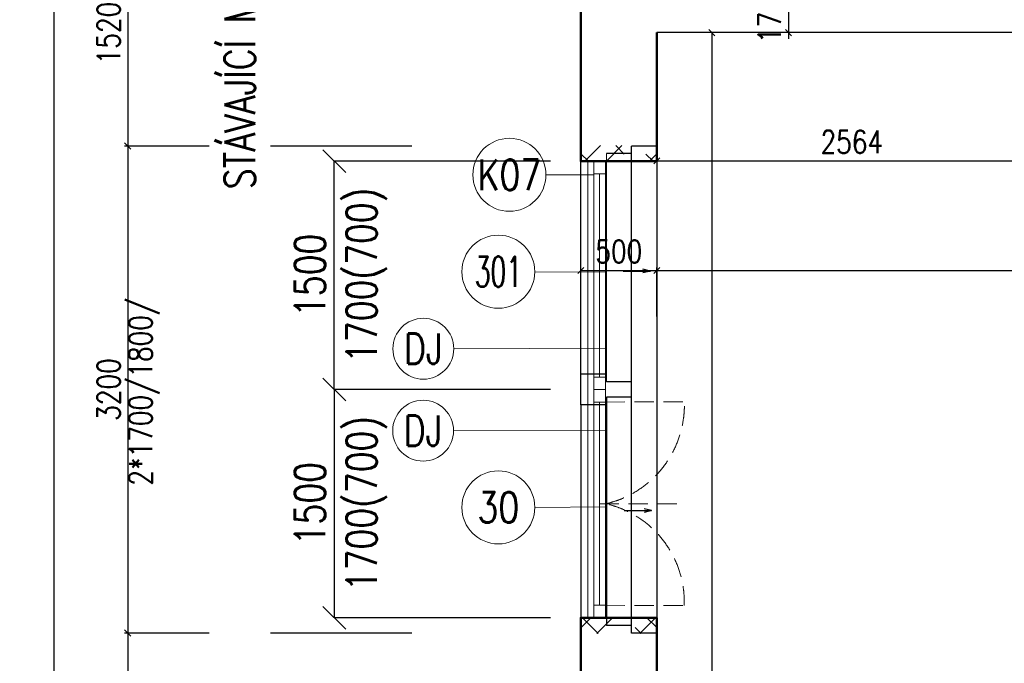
# Model space of a CAD drawing. Header units: millimetres. Extents: x -238874 to 551972, y -298952 to 658415.
# Tile 100 of 256: x 13249 to 19723, y 76656 to 80885. Entities that reach past the tile are written whole.
import ezdxf
from ezdxf.enums import TextEntityAlignment as Align

# ---------------------------------------------------------------- set-up
doc = ezdxf.new("R2010")
doc.units = ezdxf.units.MM
doc.header["$LTSCALE"] = 20
doc.linetypes.add('HIDDEN', pattern=[9.525, 6.35, -3.175])
for name, color, linetype in [('00_HEDVIKA _KRESBA', 1, 'Continuous'), ('KOTY', 8, 'Continuous'), ('ZDP', 50, 'Continuous')]:
    doc.layers.add(name, color=color, linetype=linetype)
doc.layers.add('00_HEDVIKA_DEMOLICE', color=2, linetype='Continuous', lineweight=30, transparency=0.3)
doc.layers.add('CKOKNA OTEVÍRÁNÍ', color=51, linetype='HIDDEN', lineweight=18, transparency=0.5)
for name, color, linetype, lineweight in [('00_HEDVIKA_OBRYS', 1, 'Continuous', 50), ('CKBUBLINY', 1, 'Continuous', 18), ('CKBUBLINY DEMOLICE', 4, 'Continuous', 18), ('CKBUBLINY_POPIS', 3, 'Continuous', 25), ('CKKOTY', 3, 'Continuous', 18), ('CKOKNA', 30, 'Continuous', 18), ('CKSTENY_SRAF', 8, 'Continuous', 18), ('CKSYMBOLY', 21, 'Continuous', 25), ('CKTEXTY_MALE', 140, 'Continuous', 18), ('NOSNÉ', 8, 'Continuous', 50), ('PRUCHODY', 7, 'Continuous', 18)]:
    doc.layers.add(name, color=color, linetype=linetype, lineweight=lineweight)
doc.styles.add('SIMPLEX', font='SIMPLEX.shx', dxfattribs={"width": 0.8, "bigfont": 'CAD13.shx'})
doc.styles.get("Standard").update_dxf_attribs({"font": 'simplex.shx', "width": 0.8})
doc.linetypes.add('HRANICE_TRT', pattern='A,0,-15,[200,CADKON.SHX,S=5,R=0,X=0,Y=0],-45', length=60)
doc.dimstyles.new('CADKON', dxfattribs={"dimscale": 100, "dimtxt": 2, "dimasz": 1.5, "dimexe": 0, "dimexo": 2, "dimgap": 0.6, "dimtad": 1, "dimrnd": 1, "dimtxsty": 'Standard', "dimblk1": 'OBLIQUE', "dimblk2": 'OBLIQUE', "dimsah": 1, "dimcen": 2.5, "dimadec": 1, "dimazin": 2, "dimtfac": 1, "dimtix": 1, "dimtmove": 2, "dimatfit": 3, "dimldrblk": 'OPEN30', "dimfxl": 5, "dimtfill": 1, "dimtolj": 1, "dimarcsym": 0})
doc.dimstyles.new('CKA', dxfattribs={"dimtxt": 200, "dimasz": 40, "dimexe": 20, "dimexo": 0.2, "dimgap": 50, "dimtad": 1, "dimdec": 0, "dimrnd": 1, "dimzin": 0, "dimdsep": 46, "dimtxsty": 'Standard', "dimblk1": 'OBLIQUE', "dimblk2": 'OBLIQUE', "dimsah": 1, "dimcen": 0.09, "dimclrd": 253, "dimclre": 253, "dimclrt": 253, "dimadec": 0, "dimazin": 0, "dimtfac": 1, "dimtdec": 0, "dimtix": 1, "dimtmove": 2, "dimatfit": 3, "dimfxl": 1, "dimtolj": 1, "dimtzin": 0, "dimarcsym": 0})

# ---------------------------------------------------------------- blocks, each defined once
blk = doc.blocks.new('_OBLIQUE')
at = {"color": 0, "linetype": 'ByBlock'}
blk.add_line((-0.5, -0.5), (0.5, 0.5), dxfattribs=at)
blk = doc.blocks.new('*D49')
at = {"layer": 'DEFPOINTS', "color": 0, "transparency": 16777216}
for p in [(15068.4, 98190), (13472, 39746), (15068.4, 39746)]:
    blk.add_point(p, dxfattribs=at)
at = {"layer": 'KOTY', "lineweight": -2, "transparency": 16777216}
for p, q in [((13472, 98190), (13472, 39746)), ((14687.6, 39746), (13452, 39746))]:
    blk.add_line(p, q, dxfattribs=at)
at = {"layer": 'KOTY', "lineweight": -2, "transparency": 16777216, "xscale": 40, "yscale": 40, "zscale": 40}
for p, rotation in [((13472, 98190), 90), ((13472, 39746), 270)]:
    blk.add_blockref('_OBLIQUE', p, dxfattribs=dict(at, rotation=rotation))
at = {"layer": 'KOTY', "transparency": 16777216, "insert": (13347, 68968), "char_height": 150, "attachment_point": 5, "rotation": 90, "style": 'SIMPLEX'}
blk.add_mtext('\\A1;58444', dxfattribs=at)
blk = doc.blocks.new('*D487')
at = {"layer": 'DEFPOINTS', "color": 0, "transparency": 16777216}
for p in [(17438, 80800), (17438, 71300), (17799.7, 71300)]:
    blk.add_point(p, dxfattribs=at)
at = {"layer": 'KOTY', "lineweight": -2, "transparency": 16777216}
for p, q in [((17799.7, 80800), (17799.7, 71300)), ((17818.7, 71300), (17819.7, 71300))]:
    blk.add_line(p, q, dxfattribs=at)
at = {"layer": 'KOTY', "lineweight": -2, "transparency": 16777216, "xscale": 40, "yscale": 40, "zscale": 40}
for p, rotation in [((17799.7, 80800), 90), ((17799.7, 71300), 270)]:
    blk.add_blockref('_OBLIQUE', p, dxfattribs=dict(at, rotation=rotation))
at = {"layer": 'KOTY', "transparency": 16777216, "insert": (17674.7, 76050), "char_height": 150, "attachment_point": 5, "rotation": 90, "style": 'SIMPLEX'}
blk.add_mtext('\\A1;9500', dxfattribs=at)
blk = doc.blocks.new('*D488')
at = {"layer": 'DEFPOINTS', "color": 0, "transparency": 16777216}
for p in [(16208.4, 80055), (13958.6, 76855), (16208.4, 76855)]:
    blk.add_point(p, dxfattribs=at)
at = {"layer": 'KOTY', "lineweight": -2, "transparency": 16777216}
for p, q in [((13958.6, 80055), (13958.6, 76855)), ((15827.6, 76855), (13938.6, 76855))]:
    blk.add_line(p, q, dxfattribs=at)
at = {"layer": 'KOTY', "lineweight": -2, "transparency": 16777216, "xscale": 40, "yscale": 40, "zscale": 40}
for p, rotation in [((13958.6, 80055), 90), ((13958.6, 76855), 270)]:
    blk.add_blockref('_OBLIQUE', p, dxfattribs=dict(at, rotation=rotation))
at = {"layer": 'KOTY', "transparency": 16777216, "insert": (13833.6, 78455), "char_height": 150, "attachment_point": 5, "rotation": 90, "style": 'SIMPLEX'}
blk.add_mtext('\\A1;3200', dxfattribs=at)
blk = doc.blocks.new('*D496')
at = {"layer": 'DEFPOINTS', "color": 0, "transparency": 16777216}
for p in [(16208.4, 76855), (13958.6, 75155), (16208.4, 75155)]:
    blk.add_point(p, dxfattribs=at)
at = {"layer": 'KOTY', "lineweight": -2, "transparency": 16777216}
for p, q in [((13958.6, 76855), (13958.6, 75155)), ((15827.6, 75155), (13938.6, 75155))]:
    blk.add_line(p, q, dxfattribs=at)
at = {"layer": 'KOTY', "lineweight": -2, "transparency": 16777216, "xscale": 40, "yscale": 40, "zscale": 40}
for p, rotation in [((13958.6, 76855), 90), ((13958.6, 75155), 270)]:
    blk.add_blockref('_OBLIQUE', p, dxfattribs=dict(at, rotation=rotation))
at = {"layer": 'KOTY', "transparency": 16777216, "insert": (13833.6, 76005), "char_height": 150, "attachment_point": 5, "rotation": 90, "style": 'SIMPLEX'}
blk.add_mtext('\\A1;1770', dxfattribs=at)
blk = doc.blocks.new('*D522')
at = {"layer": 'DEFPOINTS', "color": 0, "transparency": 16777216}
for p in [(17438, 80460.2), (20002.3, 80460.2), (20002.3, 79957.2)]:
    blk.add_point(p, dxfattribs=at)
at = {"layer": 'KOTY', "lineweight": -2, "transparency": 16777216}
for p, q in [((20002.3, 80079.4), (20002.3, 79937.2)), ((17438, 79957.2), (20002.3, 79957.2))]:
    blk.add_line(p, q, dxfattribs=at)
at = {"layer": 'KOTY', "lineweight": -2, "transparency": 16777216, "xscale": 40, "yscale": 40, "zscale": 40, "rotation": 180}
blk.add_blockref('_OBLIQUE', (17438, 79957.2), dxfattribs=at)
at = {"layer": 'KOTY', "lineweight": -2, "transparency": 16777216, "xscale": 40, "yscale": 40, "zscale": 40}
blk.add_blockref('_OBLIQUE', (20002.3, 79957.2), dxfattribs=at)
at = {"layer": 'KOTY', "transparency": 16777216, "insert": (18720.1, 80082.2), "char_height": 150, "attachment_point": 5, "style": 'SIMPLEX'}
blk.add_mtext('\\A1;2564', dxfattribs=at)
blk = doc.blocks.new('*D524')
at = {"layer": 'DEFPOINTS', "color": 0, "transparency": 16777216}
for p in [(27068, 79237.5), (27068, 78670), (17438, 78555)]:
    blk.add_point(p, dxfattribs=at)
at = {"layer": 'KOTY', "lineweight": -2, "transparency": 16777216}
for p, q in [((27068, 79050.8), (27068, 79257.5)), ((17438, 79237.5), (27068, 79237.5))]:
    blk.add_line(p, q, dxfattribs=at)
at = {"layer": 'KOTY', "lineweight": -2, "transparency": 16777216, "xscale": 40, "yscale": 40, "zscale": 40, "rotation": 180}
blk.add_blockref('_OBLIQUE', (17438, 79237.5), dxfattribs=at)
at = {"layer": 'KOTY', "lineweight": -2, "transparency": 16777216, "xscale": 40, "yscale": 40, "zscale": 40}
blk.add_blockref('_OBLIQUE', (27068, 79237.5), dxfattribs=at)
at = {"layer": 'KOTY', "transparency": 16777216, "insert": (22253, 79362.5), "char_height": 150, "attachment_point": 5, "style": 'SIMPLEX'}
blk.add_mtext('\\A1;9630', dxfattribs=at)
blk = doc.blocks.new('*D530')
at = {"layer": 'DEFPOINTS', "color": 0, "transparency": 16777216}
for p in [(17942.1, 80970), (17942.1, 80800), (18303.9, 80800)]:
    blk.add_point(p, dxfattribs=at)
at = {"layer": 'KOTY', "lineweight": -2, "transparency": 16777216}
for p, q in [((18303.9, 80970), (18303.9, 81010)), ((18303.9, 80970), (18303.9, 80800)), ((18303.9, 80800), (18303.9, 80760)), ((18322.9, 80800), (18323.9, 80800))]:
    blk.add_line(p, q, dxfattribs=at)
at = {"layer": 'KOTY', "lineweight": -2, "transparency": 16777216, "xscale": 40, "yscale": 40, "zscale": 40}
for p, rotation in [((18303.9, 80970), 270), ((18303.9, 80800), 90)]:
    blk.add_blockref('_OBLIQUE', p, dxfattribs=dict(at, rotation=rotation))
at = {"layer": 'KOTY', "transparency": 16777216, "insert": (18178.9, 80885), "char_height": 150, "attachment_point": 5, "rotation": 90, "style": 'SIMPLEX'}
blk.add_mtext('\\A1;170', dxfattribs=at)
blk = doc.blocks.new('*D533')
at = {"layer": 'DEFPOINTS', "color": 0, "transparency": 16777216}
for p in [(17438, 79237.5), (16938, 78555), (17438, 78555)]:
    blk.add_point(p, dxfattribs=at)
at = {"layer": 'KOTY', "lineweight": -2, "transparency": 16777216}
for p, q in [((17438, 78935.8), (17438, 79257.5)), ((16938, 79237.5), (17438, 79237.5))]:
    blk.add_line(p, q, dxfattribs=at)
at = {"layer": 'KOTY', "lineweight": -2, "transparency": 16777216, "xscale": 40, "yscale": 40, "zscale": 40, "rotation": 180}
blk.add_blockref('_OBLIQUE', (16938, 79237.5), dxfattribs=at)
at = {"layer": 'KOTY', "lineweight": -2, "transparency": 16777216, "xscale": 40, "yscale": 40, "zscale": 40}
blk.add_blockref('_OBLIQUE', (17438, 79237.5), dxfattribs=at)
at = {"layer": 'KOTY', "transparency": 16777216, "insert": (17188, 79362.5), "char_height": 150, "attachment_point": 5, "style": 'SIMPLEX'}
blk.add_mtext('\\A1;500', dxfattribs=at)
blk = doc.blocks.new('*D535')
at = {"layer": 'DEFPOINTS', "color": 0, "transparency": 16777216}
for p in [(15708.4, 81540), (13958.6, 80055), (16208.4, 80055)]:
    blk.add_point(p, dxfattribs=at)
at = {"layer": 'KOTY', "lineweight": -2, "transparency": 16777216}
for p, q in [((13958.6, 81540), (13958.6, 80055)), ((15827.6, 80055), (13938.6, 80055))]:
    blk.add_line(p, q, dxfattribs=at)
at = {"layer": 'KOTY', "lineweight": -2, "transparency": 16777216, "xscale": 40, "yscale": 40, "zscale": 40}
for p, rotation in [((13958.6, 81540), 90), ((13958.6, 80055), 270)]:
    blk.add_blockref('_OBLIQUE', p, dxfattribs=dict(at, rotation=rotation))
at = {"layer": 'KOTY', "transparency": 16777216, "insert": (13833.6, 80797.5), "char_height": 150, "attachment_point": 5, "rotation": 90, "style": 'SIMPLEX'}
blk.add_mtext('\\A1;1520', dxfattribs=at)
blk = doc.blocks.new('*D3514')
at = {"layer": 'CKKOTY', "color": 0, "lineweight": -2, "transparency": 16777216}
for p, q in [((16738, 79955), (15317.3, 79955)), ((15317.3, 78455), (15317.3, 79955)), ((16738, 78455), (15317.3, 78455))]:
    blk.add_line(p, q, dxfattribs=at)
at = {"layer": 'DEFPOINTS', "color": 0, "transparency": 16777216}
for p in [(15317.3, 79955), (16938, 79955), (16938, 78455)]:
    blk.add_point(p, dxfattribs=at)
at = {"layer": 'CKKOTY', "color": 0, "lineweight": -2, "transparency": 16777216, "xscale": 150, "yscale": 150, "zscale": 150}
for p, rotation in [((15317.3, 79955), 90), ((15317.3, 78455), 270)]:
    blk.add_blockref('_OBLIQUE', p, dxfattribs=dict(at, rotation=rotation))
at = {"layer": 'CKKOTY', "color": 0, "transparency": 16777216, "char_height": 200, "attachment_point": 5, "rotation": 90, "bg_fill": 3, "box_fill_scale": 1.1, "bg_fill_color": 256, "bg_fill_true_color": 13158600, "bg_fill_transparency": 0}
for s, insert in [('\\A1;1700(700)', (15529.7, 79205)), ('\\A1;1500', (15157.3, 79205))]:
    blk.add_mtext(s, dxfattribs=dict(at, insert=insert))
blk = doc.blocks.new('_Open30')
at = {"color": 0, "lineweight": -2}
for p, q in [((-1, 0.268), (0, 0)), ((0, 0), (-1, -0.268)), ((0, 0), (-1, 0))]:
    blk.add_line(p, q, dxfattribs=at)
blk = doc.blocks.new('*D3515')
at = {"layer": 'CKKOTY', "color": 0, "lineweight": -2, "transparency": 16777216}
for p, q in [((16738, 78455), (15317.3, 78455)), ((15317.3, 78455), (15317.3, 76955)), ((16738, 76955), (15317.3, 76955))]:
    blk.add_line(p, q, dxfattribs=at)
at = {"layer": 'DEFPOINTS', "color": 0, "transparency": 16777216}
for p in [(16938, 78455), (15317.3, 76955), (16938, 76955)]:
    blk.add_point(p, dxfattribs=at)
at = {"layer": 'CKKOTY', "color": 0, "lineweight": -2, "transparency": 16777216, "xscale": 150, "yscale": 150, "zscale": 150}
for p, rotation in [((15317.3, 78455), 90), ((15317.3, 76955), 270)]:
    blk.add_blockref('_OBLIQUE', p, dxfattribs=dict(at, rotation=rotation))
at = {"layer": 'CKKOTY', "color": 0, "transparency": 16777216, "char_height": 200, "attachment_point": 5, "rotation": 90, "bg_fill": 3, "box_fill_scale": 1.1, "bg_fill_color": 256, "bg_fill_true_color": 13158600, "bg_fill_transparency": 0}
for s, insert in [('\\A1;1700(700)', (15529.7, 77705)), ('\\A1;1500', (15157.3, 77705))]:
    blk.add_mtext(s, dxfattribs=dict(at, insert=insert))
blk = doc.blocks.new('*U3302')
at = {"color": 0, "linetype": 'ByBlock', "lineweight": -2}
for p, q in [((-225, 0), (-80, 0)), ((225, 0), (103, 30)), ((225, 0), (103, -30)), ((-80, 0), (27, 0)), ((27, 0), (225, 0))]:
    blk.add_line(p, q, dxfattribs=at)
at = {"color": 0, "linetype": 'Continuous', "lineweight": -2, "flags": 8}
blk.add_attdef('SPÁD', text='', height=100, dxfattribs=at).set_placement((0, 40), align=Align.CENTER)
blk = doc.blocks.new('CK_BUBBLE_1_0_0')
at = {"color": 0, "linetype": 'ByBlock', "lineweight": -2}
blk.add_circle((0, 0), 1, dxfattribs=at)

msp = doc.modelspace()

# ---------------------------------------------------------------- hatches: boundary and pattern name
at = {"layer": 'CKSTENY_SRAF'}
h = msp.add_hatch(dxfattribs=at)
h.set_pattern_fill('ZDIVO-PLYNOSILIK', color=256, scale=100)
h.set_pattern_definition([(45, (-53443.9, -304833.25), (-212.13203, 212.13203), []), (45, (-53302.48, -304833.25), (-212.13203, 212.13203), []), (135, (-53203.78, -304805.26), (-212.13203, -212.13203), [200, -100]), (135, (-53133.07, -304734.55), (-212.13203, -212.13203), [200, -100])])
h.paths.add_polyline_path([(16937.962, 80057.749), (17437.962, 80057.749), (17437.962, 79955.047), (16937.962, 79955.047)])
h = msp.add_hatch(dxfattribs=at)
h.set_pattern_fill('ZDIVO-PLYNOSILIK', color=256, scale=100)
h.set_pattern_definition([(45, (-53443.9, -304903.25), (-212.13203, 212.13203), []), (45, (-53302.48, -304903.25), (-212.13203, 212.13203), []), (135, (-53203.78, -304875.26), (-212.13203, -212.13203), [200, -100]), (135, (-53133.07, -304804.55), (-212.13203, -212.13203), [200, -100])])
h.paths.add_polyline_path([(16937.962, 76852.345), (17437.962, 76852.345), (17437.962, 76955.047), (16937.962, 76955.047)])

# ---------------------------------------------------------------- linework, layer by layer
at = {"layer": '00_HEDVIKA _KRESBA'}
for p, q in [((16937.962, 78355.047), (16937.962, 79955.047)), ((17437.962, 79955.047), (17437.962, 76955.047))]:
    msp.add_line(p, q, dxfattribs=at)
at = {"layer": '00_HEDVIKA_DEMOLICE'}
for p, q in [((17271.962, 76855.047), (17271.962, 80055.047)), ((17437.962, 80055.047), (17271.962, 80055.047)), ((17105.962, 79955.047), (16937.962, 79955.047)), ((17271.962, 80005.047), (17105.962, 80005.047)), ((16937.962, 78355.047), (16937.962, 78555.047)), ((17105.962, 78555.047), (16937.962, 78555.047)), ((17271.962, 78505.047), (17105.962, 78505.047)), ((17271.962, 78405.047), (17105.962, 78405.047)), ((17105.962, 78405.047), (17105.962, 76905.047)), ((17105.962, 78355.047), (16937.962, 78355.047)), ((17105.962, 76955.047), (16937.962, 76955.047)), ((17105.962, 76955.047), (16937.962, 76955.047)), ((17271.962, 76905.047), (17105.962, 76905.047)), ((17437.962, 76855.047), (17271.962, 76855.047))]:
    msp.add_line(p, q, dxfattribs=at)
at = {"layer": '00_HEDVIKA_OBRYS'}
for p, q in [((17437.962, 79955.047), (17437.962, 80055.047)), ((17437.962, 76955.047), (17437.962, 76855.047))]:
    msp.add_line(p, q, dxfattribs=at)
for points in [[(16937.962, 80055.047), (16937.962, 79955.047), (17437.962, 79955.047)], [(16937.962, 76855.047), (16937.962, 76955.047), (17437.962, 76955.047)]]:
    msp.add_lwpolyline(points, dxfattribs=at)
at = {"layer": 'CKBUBLINY DEMOLICE'}
for p, q in [((16102.465, 78723.402), (17102.462, 78725.735)), ((16102.465, 78723.402), (17102.462, 78725.735)), ((16102.465, 78186.693), (17102.462, 78184.36)), ((16102.465, 78186.693), (17102.462, 78184.36))]:
    msp.add_line(p, q, dxfattribs=at)
at = {"layer": 'CKOKNA', "color": 7, "linetype": 'HRANICE_TRT', "ltscale": 0.2}
msp.add_line((16984.575, 76955.047), (16984.575, 79955.047), dxfattribs=at)
at = {"layer": 'CKOKNA'}
for p, q in [((17023.764, 79873.047), (17023.764, 79955.047)), ((17100.962, 79873.047), (17100.962, 79955.047)), ((17100.962, 79873.047), (17023.764, 79873.047)), ((17023.764, 78537.047), (17023.764, 79873.047)), ((17060.962, 78537.047), (17060.962, 79873.047)), ((17100.962, 78537.047), (17100.962, 79873.047)), ((17100.962, 78537.047), (17023.764, 78537.047)), ((17023.764, 78537.047), (17023.764, 78455.047)), ((17100.962, 78537.047), (17100.962, 78455.047)), ((17271.962, 78405.047), (17271.962, 78505.047)), ((17100.962, 78455.047), (17023.764, 78455.047)), ((17023.764, 78373.047), (17023.764, 78455.047)), ((17100.962, 78455.047), (17023.764, 78455.047)), ((17100.962, 78373.047), (17100.962, 78455.047)), ((17100.962, 78373.047), (17023.764, 78373.047)), ((17023.764, 78373.047), (17023.764, 77037.047)), ((17060.962, 78373.047), (17060.962, 77037.047)), ((17100.962, 78373.047), (17100.962, 77037.047)), ((17100.962, 77037.047), (17023.764, 77037.047)), ((17023.764, 77037.047), (17023.764, 76955.047)), ((17100.962, 77037.047), (17100.962, 76955.047))]:
    msp.add_line(p, q, dxfattribs=at)
at = {"layer": 'CKOKNA OTEVÍRÁNÍ'}
for p, q in [((17100.962, 78373.047), (17618.962, 78373.696)), ((17061.286, 77704.398), (17618.962, 77704.398)), ((17100.313, 77037.048), (17618.313, 77036.399))]:
    msp.add_line(p, q, dxfattribs=at)
for centre, radius, start, end in [((16952.544, 78353.736), 666.717, 282.8624149, 1.7155744), ((16953.895, 77056.789), 664.731, 358.2422031, 77.2179459)]:
    msp.add_arc(centre, radius, start, end, dxfattribs=at)
at = {"layer": 'NOSNÉ'}
for p, q in [((16937.962, 79955.047), (16937.962, 81540.047)), ((17437.962, 80055.047), (17437.962, 80800.047)), ((17437.962, 76170.047), (17437.962, 76855.047))]:
    msp.add_line(p, q, dxfattribs=at)
at = {"layer": 'PRUCHODY'}
for p, q in [((16937.962, 79955.047), (16937.962, 76955.047)), ((17105.962, 78505.047), (17105.962, 80005.047)), ((17105.962, 76905.047), (17105.962, 78405.047)), ((17271.962, 76905.047), (17105.962, 76905.047))]:
    msp.add_line(p, q, dxfattribs=at)
at = {"layer": 'ZDP'}
msp.add_line((20002.261, 80800.047), (17437.962, 80800.047), dxfattribs=at)

# ---------------------------------------------------------------- block references
at = {"layer": 'CKSYMBOLY', "xscale": 0.4, "yscale": 0.4, "zscale": 0.4}
msp.add_blockref('*U3302', (17305.658, 79232.959), dxfattribs=at)
at = {"layer": 'CKSYMBOLY', "xscale": -0.4, "yscale": 0.4, "zscale": 0.4, "rotation": 180}
msp.add_blockref('*U3302', (17313.032, 77659.73), dxfattribs=at)

# ---------------------------------------------------------------- texts
at = {"layer": 'KOTY', "insert": (13968.646, 77823.288), "char_height": 150, "width": 1424.4, "attachment_point": 1, "rotation": 90}
msp.add_mtext('2*1700/1800/', dxfattribs=at)

# ---------------------------------------------------------------- dimensions: what is measured, and where the dimension line sits
at = {"layer": 'KOTY'}
for base, p1, p2, angle, text, picture, middle in [((13472.027, 39746.016), (15068.362, 98190.047), (15068.362, 39746.016), 90, '58444', '*D49', (13347.027, 68968.031)), ((13958.559, 80055.047), (15708.362, 81540.047), (16208.362, 80055.047), 90, '1520', '*D535', (13833.559, 80797.547)), ((18303.883, 80800.047), (17942.131, 80970.047), (17942.131, 80800.047), 270, '170', '*D530', (18178.883, 80885.047)), ((17799.715, 71300.047), (17437.962, 80800.047), (17437.962, 71300.047), 270, '9500', '*D487', (17674.715, 76050.047)), ((20002.261, 79957.223), (17437.962, 80460.192), (20002.261, 80460.192), 180, '2564', '*D522', (18720.112, 80082.223)), ((13958.559, 75155.047), (16208.362, 76855.047), (16208.362, 75155.047), 90, '1770', '*D496', (13833.559, 76005.047))]:
    dim = msp.add_linear_dim(base=base, p1=p1, p2=p2, angle=angle, text=text, dimstyle='CKA', override={"dimtxt": 150, "dimexo": 380.774374, "dimtxsty": 'SIMPLEX', "dimse1": 1, "dimclrd": 256, "dimclre": 256, "dimclrt": 256}, dxfattribs=at)
    dim.commit()
    dim.dimension.update_dxf_attribs({"geometry": picture, "text_midpoint": middle})
dim = msp.add_linear_dim(base=(13958.559, 76855.047), p1=(16208.362, 80055.047), p2=(16208.362, 76855.047), angle=90, dimstyle='CKA', override={"dimtxt": 150, "dimexo": 380.774374, "dimtxsty": 'SIMPLEX', "dimse1": 1, "dimclrd": 256, "dimclre": 256, "dimclrt": 256}, dxfattribs=at)
dim.commit()
dim.dimension.update_dxf_attribs({"geometry": '*D488', "text_midpoint": (13833.559, 78455.047)})
for base, p1, p2, text, picture, middle in [((17437.962, 79237.547), (16937.962, 78555.047), (17437.962, 78555.047), '500', '*D533', (17187.962, 79362.547)), ((27067.962, 79237.547), (17437.962, 78555.047), (27067.962, 78670.047), '9630', '*D524', (22252.962, 79362.547))]:
    dim = msp.add_linear_dim(base=base, p1=p1, p2=p2, text=text, dimstyle='CKA', override={"dimtxt": 150, "dimexo": 380.774374, "dimtxsty": 'SIMPLEX', "dimse1": 1, "dimclrd": 256, "dimclre": 256, "dimclrt": 256}, dxfattribs=at)
    dim.commit()
    dim.dimension.update_dxf_attribs({"geometry": picture, "text_midpoint": middle})

# ---------------------------------------------------------------- next in the draw order: texts
at = {"layer": 'CKTEXTY_MALE', "insert": (14596.242, 81361.934), "char_height": 200, "width": 4464.73179, "attachment_point": 3, "rotation": 90, "bg_fill": 3, "box_fill_scale": 1.5, "bg_fill_color": 256, "bg_fill_transparency": 0}
msp.add_mtext('STÁVAJÍCÍ MŘÍŽ', dxfattribs=at)

# ---------------------------------------------------------------- next in the draw order: dimensions: what is measured, and where the dimension line sits
at = {"layer": 'CKKOTY'}
dim = msp.add_linear_dim(base=(15317.325, 79955.047), p1=(16937.962, 78455.047), p2=(16937.962, 79955.047), angle=90, text='<>\\X1700(700)', dimstyle='CADKON', override={"dimtmove": 2}, dxfattribs=at)
dim.commit()
dim.dimension.update_dxf_attribs({"geometry": '*D3514', "text_midpoint": (15317.325, 79205.047)})

# ---------------------------------------------------------------- next in the draw order: linework, layer by layer
at = {"layer": '00_HEDVIKA _KRESBA'}
msp.add_line((16937.962, 78355.047), (16937.962, 76955.047), dxfattribs=at)
at = {"layer": 'CKBUBLINY'}
for p, q in [((17020.962, 79865.42), (16708.688, 79866.34)), ((16635.871, 79229.305), (17102.388, 79226.706))]:
    msp.add_line(p, q, dxfattribs=at)

# ---------------------------------------------------------------- next in the draw order: block references
ref = msp.add_blockref('CK_BUBBLE_1_0_0', (16468.688, 79866.019), dxfattribs=dict(at, xscale=240, yscale=240, zscale=240))
ref.add_attrib('NUM1', 'K07', dxfattribs={"layer": 'CKBUBLINY_POPIS', "height": 200, "width": 0.8, "flags": 8}).set_placement((16468.688, 79866.019), align=Align.MIDDLE_CENTER)
ref = msp.add_blockref('CK_BUBBLE_1_0_0', (16395.871, 79229.305), dxfattribs=dict(at, xscale=240, yscale=240, zscale=240))
ref.add_attrib('NUM1', '301', dxfattribs={"layer": 'CKBUBLINY_POPIS', "height": 200, "width": 0.6, "flags": 8}).set_placement((16395.871, 79229.305), align=Align.MIDDLE_CENTER)

# ---------------------------------------------------------------- next in the draw order: dimensions: what is measured, and where the dimension line sits
at = {"layer": 'CKKOTY'}
dim = msp.add_linear_dim(base=(15317.325, 76955.047), p1=(16937.962, 78455.047), p2=(16937.962, 76955.047), angle=270, text='<>\\X1700(700)', dimstyle='CADKON', override={"dimtmove": 2}, dxfattribs=at)
dim.commit()
dim.dimension.update_dxf_attribs({"geometry": '*D3515', "text_midpoint": (15317.325, 77705.047)})

# ---------------------------------------------------------------- next in the draw order: linework, layer by layer
at = {"layer": 'CKBUBLINY'}
msp.add_line((16635.871, 77680.79), (17102.388, 77683.388), dxfattribs=at)
at = {"layer": 'NOSNÉ'}
msp.add_line((16937.962, 75055.047), (16937.962, 76955.047), dxfattribs=at)

# ---------------------------------------------------------------- next in the draw order: block references
at = {"layer": 'CKBUBLINY'}
ref = msp.add_blockref('CK_BUBBLE_1_0_0', (16395.871, 77680.884), dxfattribs=dict(at, xscale=240, yscale=240, zscale=240))
ref.add_attrib('NUM1', '30', dxfattribs={"layer": 'CKBUBLINY_POPIS', "height": 200, "width": 0.8, "flags": 8}).set_placement((16395.871, 77680.884), align=Align.MIDDLE_CENTER)
at = {"layer": 'CKBUBLINY DEMOLICE'}
ref = msp.add_blockref('CK_BUBBLE_1_0_0', (15902.465, 78722.935), dxfattribs=dict(at, xscale=200, yscale=200, zscale=200))
ref.add_attrib('NUM1', 'DJ', dxfattribs={"height": 200, "width": 0.8, "flags": 8}).set_placement((15902.465, 78722.935), align=Align.MIDDLE_CENTER)
ref = msp.add_blockref('CK_BUBBLE_1_0_0', (15901.209, 78184.449), dxfattribs=dict(at, xscale=200, yscale=200, zscale=200))
ref.add_attrib('NUM1', 'DJ', dxfattribs={"height": 200, "width": 0.8, "flags": 8}).set_placement((15901.209, 78184.449), align=Align.MIDDLE_CENTER)

doc.saveas('drawing.dxf')
